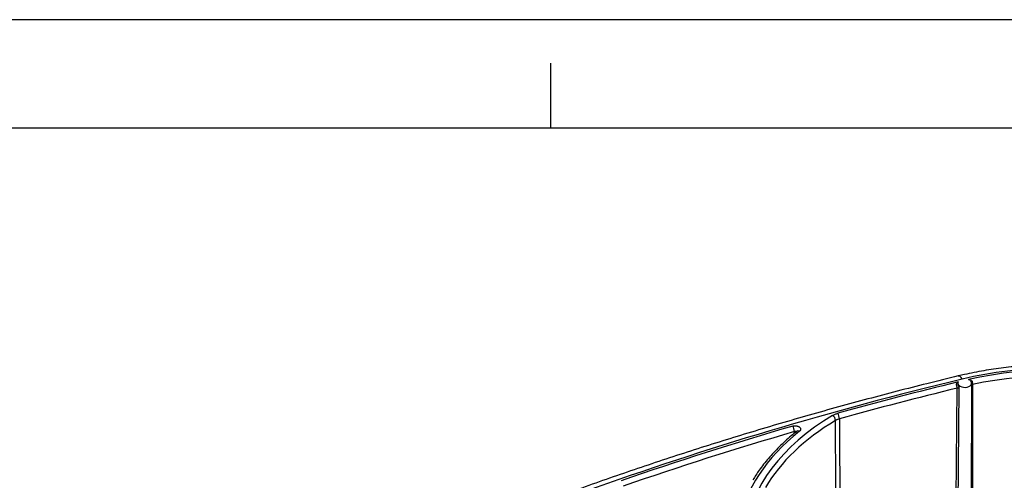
# Model space of a CAD drawing. Extents: x 2651 to 11825, y -3833 to 1075.
# Tile 149 of 256: x 3628 to 3718, y -386 to -343. Entities that reach past the tile are written whole.
import ezdxf

# ---------------------------------------------------------------- set-up
doc = ezdxf.new("R2010")
doc.units = 0
doc.header["$LTSCALE"] = 10
doc.layers.get('0').update_dxf_attribs({"linetype": 'CONTINUOUS'})
for name, color, linetype in [('1', 7, 'CONTINUOUS'), ('BOX', 4, 'CONTINUOUS'), ('DIM', 3, 'CONTINUOUS')]:
    doc.layers.add(name, color=color, linetype=linetype)

# ---------------------------------------------------------------- blocks, each defined once
blk = doc.blocks.new('dg')
at = {"color": 4}
blk.add_line((1026, 816), (1026, 810), dxfattribs=at)
at = {"layer": 'BOX', "color": 3}
for points in [[(0, 0), (1140, 0), (1140, 820), (0, 820)], [(10, 10), (1130, 10), (1130, 810), (10, 810)]]:
    blk.add_lwpolyline(points, close=True, dxfattribs=at)

msp = doc.modelspace()

# ---------------------------------------------------------------- linework, layer by layer
at = {"layer": '1', "color": 7, "linetype": 'Continuous'}
msp.add_line((3715.455, -396.044), (3715.48, -376.837), dxfattribs=at)
at = {"layer": '1', "color": 253, "linetype": 'Continuous'}
for centre, major_axis, ratio, start_param, end_param in [((3723.388, -390.281), (-23.875, 0.163), 0.620496, 3.675646, 5.093064), ((3723.388, -390.281), (23.62, -0.161), 0.620496, 1.176963, 1.929736), ((3807.421, -522.55), (-252.47, 1.726), 0.620496, 5.093064, 5.399821), ((3714.603, -377.662), (0.357, -1.482), 0.291371, 2.435796, 3.142114), ((3723.386, -390.579), (-23.239, 0.159), 0.620496, 4.318556, 5.060584), ((3807.421, -522.55), (252.214, -1.724), 0.620496, 1.953492, 2.001306), ((3807.419, -522.848), (-251.833, 1.722), 0.620496, 5.096053, 5.142899), ((3714.19, -377.375), (0.127, -0.001), 0.616231, 0.552858, 1.955854), ((3715.592, -377.044), (0.127, 0), 0.618271, 1.915054, 2.667247), ((3721.229, -391.772), (26.671, -0.182), 0.620496, 2.344651, 3.072067), ((3702.668, -380.106), (0.195, -0.327), 0.548082, 0.741962, 2.305777), ((3703.134, -379.911), (0.102, -0.367), 0.327277, 0.858779, 2.425212), ((3807.421, -522.55), (252.214, -1.724), 0.620496, 2.019456, 2.090122), ((3721.227, -392.068), (-26.29, 0.18), 0.620496, 5.486244, 5.941788), ((3698.983, -381.092), (-0.107, 0.366), 0.340157, 3.996142, 5.562575), ((3807.419, -522.848), (-251.833, 1.722), 0.620496, 5.161048, 5.231714), ((3721.229, -391.772), (-27.366, 0.187), 0.620496, 5.627733, 6.706968), ((3699.603, -381.572), (0.237, -0.298), 0.6217, 2.227185, 3.137278)]:
    msp.add_ellipse(centre, major_axis=major_axis, ratio=ratio, start_param=start_param, end_param=end_param, dxfattribs=at)
at = {"layer": '1', "color": 7, "linetype": 'Continuous'}
for centre, major_axis, ratio, start_param, end_param in [((3714.845, -376.834), (-0.635, 0.004), 0.620496, 3.563631, 4.151596), ((3714.121, -376.979), (-0.124, -0.03), 0.150287, 1.276501, 2.88311), ((3714.845, -376.834), (-0.635, 0.004), 0.620496, 6.024631, 6.607648), ((3714.845, -376.834), (-0.635, 0.004), 0.620496, 0.324462, 3.563631), ((3715.541, -376.645), (-0.121, -0.039), 0.128164, 6.686658, 7.572612)]:
    msp.add_ellipse(centre, major_axis=major_axis, ratio=ratio, start_param=start_param, end_param=end_param, dxfattribs=at)
for points, knots in [([(3745.092, -383.032), (3744.916, -382.845), (3744.397, -382.316), (3743.464, -381.479), (3742.254, -380.548), (3740.941, -379.678), (3739.532, -378.874), (3738.035, -378.14), (3736.46, -377.48), (3734.815, -376.896), (3733.109, -376.392), (3731.351, -375.969), (3729.552, -375.631), (3727.72, -375.377), (3725.865, -375.21), (3723.997, -375.13), (3722.125, -375.137), (3720.261, -375.232), (3718.413, -375.414), (3716.591, -375.682), (3715.208, -375.955), (3714.434, -376.135), (3714.246, -376.18)], [0, 0, 0, 0, 0.028459, 0.081302, 0.134252, 0.187324, 0.240459, 0.293613, 0.346754, 0.399868, 0.452949, 0.505997, 0.559015, 0.612007, 0.66498, 0.717944, 0.770904, 0.823871, 0.87685, 0.92985, 0.982879, 1, 1, 1, 1]), ([(3714.246, -376.18), (3713.28, -376.413), (3710.488, -377.098), (3705.9, -378.284), (3700.508, -379.771), (3695.173, -381.335), (3689.899, -382.977), (3684.689, -384.695), (3679.544, -386.488), (3674.469, -388.356), (3669.466, -390.297), (3664.537, -392.311), (3659.685, -394.396), (3654.914, -396.551), (3650.811, -398.497), (3648.309, -399.732), (3647.352, -400.211)], [0, 0, 0, 0, 0.040038, 0.116064, 0.192093, 0.268123, 0.344156, 0.420191, 0.496228, 0.572267, 0.648308, 0.724351, 0.800396, 0.876443, 0.952492, 1, 1, 1, 1]), ([(3715.183, -376.503), (3715.188, -376.503), (3715.192, -376.504), (3715.197, -376.504), (3715.201, -376.504), (3715.206, -376.505), (3715.217, -376.506), (3715.225, -376.507), (3715.249, -376.511), (3715.264, -376.514), (3715.296, -376.521), (3715.311, -376.525), (3715.342, -376.534), (3715.357, -376.539), (3715.375, -376.547), (3715.379, -376.549), (3715.386, -376.552), (3715.397, -376.557), (3715.408, -376.563), (3715.429, -376.575), (3715.442, -376.584), (3715.458, -376.596), (3715.461, -376.599), (3715.467, -376.604), (3715.47, -376.607), (3715.478, -376.616), (3715.484, -376.622), (3715.494, -376.634), (3715.498, -376.641), (3715.504, -376.651), (3715.506, -376.655), (3715.509, -376.662), (3715.511, -376.667), (3715.512, -376.671)], [0, 0, 0, 0, 0.015625, 0.015625, 0.03125, 0.0625, 0.0625, 0.125, 0.125, 0.25, 0.25, 0.375, 0.375, 0.5, 0.5, 0.53125, 0.53125, 0.5625, 0.625, 0.625, 0.75, 0.75, 0.78125, 0.78125, 0.8125, 0.8125, 0.875, 0.875, 0.9375, 0.9375, 0.96875, 0.96875, 1, 1, 1, 1]), ([(3714.09, -377.006), (3714.089, -377.002), (3714.088, -376.997), (3714.087, -376.99), (3714.086, -376.978), (3714.086, -376.967), (3714.086, -376.956), (3714.087, -376.951), (3714.087, -376.945), (3714.088, -376.94), (3714.09, -376.93), (3714.091, -376.923), (3714.097, -376.902), (3714.101, -376.889), (3714.108, -376.874), (3714.11, -376.869), (3714.113, -376.864), (3714.115, -376.86), (3714.119, -376.852), (3714.122, -376.846), (3714.133, -376.829), (3714.14, -376.819), (3714.156, -376.798), (3714.165, -376.789), (3714.178, -376.775), (3714.183, -376.771), (3714.192, -376.762), (3714.197, -376.757), (3714.206, -376.749), (3714.214, -376.743), (3714.222, -376.736), (3714.226, -376.733), (3714.231, -376.729)], [0, 0, 0, 0, 0.03125, 0.03125, 0.0625, 0.125, 0.125, 0.15625, 0.15625, 0.1875, 0.1875, 0.25, 0.25, 0.375, 0.375, 0.40625, 0.40625, 0.4375, 0.4375, 0.5, 0.5, 0.625, 0.625, 0.75, 0.75, 0.8125, 0.8125, 0.875, 0.875, 0.9375, 0.96875, 1, 1, 1, 1]), ([(3714.143, -377.302), (3714.143, -377.291), (3714.143, -377.269), (3714.14, -377.235), (3714.136, -377.211), (3714.133, -377.192), (3714.131, -377.186), (3714.129, -377.173), (3714.125, -377.155), (3714.118, -377.123), (3714.112, -377.097), (3714.108, -377.081), (3714.107, -377.077), (3714.105, -377.071), (3714.104, -377.067), (3714.102, -377.058), (3714.097, -377.038), (3714.093, -377.019), (3714.09, -377.006)], [0, 0, 0, 0, 0.125, 0.25, 0.375, 0.375, 0.4375, 0.4375, 0.5, 0.625, 0.75, 0.75, 0.78125, 0.78125, 0.8125, 0.8125, 0.875, 1, 1, 1, 1]), ([(3714.242, -376.956), (3714.245, -376.973), (3714.249, -376.99), (3714.255, -377.015), (3714.257, -377.023), (3714.26, -377.04), (3714.262, -377.049), (3714.267, -377.074), (3714.274, -377.107), (3714.28, -377.139), (3714.284, -377.163), (3714.285, -377.171), (3714.288, -377.187), (3714.289, -377.195), (3714.292, -377.219), (3714.295, -377.249), (3714.298, -377.293), (3714.299, -377.321), (3714.299, -377.335)], [0, 0, 0, 0, 0.125, 0.125, 0.1875, 0.1875, 0.25, 0.25, 0.375, 0.5, 0.5, 0.5625, 0.5625, 0.625, 0.625, 0.75, 0.875, 1, 1, 1, 1]), ([(3715.512, -376.67), (3715.516, -376.683), (3715.52, -376.696), (3715.525, -376.715), (3715.527, -376.722), (3715.529, -376.731), (3715.53, -376.736), (3715.531, -376.742), (3715.534, -376.758), (3715.539, -376.788), (3715.542, -376.814), (3715.544, -376.833), (3715.544, -376.84), (3715.545, -376.853), (3715.546, -376.859), (3715.547, -376.878), (3715.548, -376.903), (3715.549, -376.938), (3715.549, -376.96), (3715.549, -376.97)], [0, 0, 0, 0, 0.125, 0.125, 0.1875, 0.1875, 0.21875, 0.21875, 0.25, 0.375, 0.5, 0.5, 0.5625, 0.5625, 0.625, 0.625, 0.75, 0.875, 1, 1, 1, 1]), ([(3703.291, -380.126), (3703.258, -380.135), (3703.193, -380.155), (3703.101, -380.19), (3703.043, -380.217), (3703.001, -380.238), (3702.987, -380.245), (3702.959, -380.26), (3702.946, -380.267), (3702.933, -380.275)], [0, 0, 0, 0, 0.25, 0.5, 0.75, 0.75, 0.875, 0.875, 1, 1, 1, 1]), ([(3699.368, -381.275), (3699.192, -381.414), (3698.623, -381.878), (3697.728, -382.7), (3696.742, -383.758), (3695.937, -384.775), (3695.501, -385.448), (3695.325, -385.746)], [0, 0, 0, 0, 0.103546, 0.34114, 0.578688, 0.816042, 1, 1, 1, 1]), ([(3699.329, -381.371), (3699.329, -381.366), (3699.328, -381.362), (3699.327, -381.357), (3699.325, -381.353), (3699.324, -381.348), (3699.322, -381.344), (3699.319, -381.34), (3699.316, -381.336), (3699.312, -381.331), (3699.308, -381.327), (3699.305, -381.324), (3699.301, -381.321), (3699.296, -381.317), (3699.291, -381.314), (3699.284, -381.31), (3699.28, -381.308), (3699.276, -381.306), (3699.271, -381.305), (3699.263, -381.302), (3699.257, -381.3), (3699.247, -381.298), (3699.243, -381.297), (3699.237, -381.296), (3699.233, -381.295), (3699.223, -381.294), (3699.216, -381.294), (3699.202, -381.294), (3699.195, -381.294), (3699.181, -381.296), (3699.167, -381.299), (3699.153, -381.302), (3699.147, -381.305)], [0, 0, 0, 0, 0.083331, 0.083331, 0.124998, 0.124998, 0.166665, 0.166665, 0.249998, 0.249998, 0.291665, 0.291665, 0.333332, 0.333332, 0.416665, 0.416665, 0.458332, 0.458332, 0.499999, 0.499999, 0.583332, 0.583332, 0.624999, 0.624999, 0.666666, 0.666666, 0.749999, 0.749999, 0.833333, 0.833333, 0.916666, 1, 1, 1, 1])]:
    msp.add_open_spline(points, degree=3, knots=knots, dxfattribs=at)
at = {"layer": '1', "color": 253, "linetype": 'Continuous'}
for points, knots in [([(3713.972, -396.577), (3713.997, -393.769), (3714.053, -387.345), (3714.11, -380.92), (3714.143, -377.302)], [0, 0, 0, 0, 0.436977, 1, 1, 1, 1]), ([(3715.549, -376.97), (3715.548, -380.581), (3715.544, -386.929), (3715.539, -393.277), (3715.536, -396.015)], [0, 0, 0, 0, 0.568757, 1, 1, 1, 1]), ([(3698.985, -380.793), (3699.011, -380.785), (3699.064, -380.773), (3699.119, -380.767), (3699.155, -380.765), (3699.162, -380.764), (3699.176, -380.764), (3699.197, -380.763), (3699.219, -380.763), (3699.261, -380.765), (3699.289, -380.768), (3699.324, -380.773), (3699.33, -380.774), (3699.344, -380.776), (3699.365, -380.78), (3699.384, -380.785), (3699.424, -380.795), (3699.449, -380.803), (3699.479, -380.815), (3699.485, -380.817), (3699.497, -380.822), (3699.514, -380.83), (3699.53, -380.838), (3699.562, -380.856), (3699.581, -380.869), (3699.604, -380.886), (3699.608, -380.889), (3699.617, -380.897), (3699.629, -380.907), (3699.64, -380.919), (3699.661, -380.942), (3699.672, -380.958), (3699.684, -380.978), (3699.687, -380.983), (3699.691, -380.991), (3699.697, -381.004), (3699.701, -381.017), (3699.709, -381.043), (3699.711, -381.06), (3699.712, -381.082), (3699.712, -381.087), (3699.711, -381.095), (3699.71, -381.109), (3699.708, -381.122), (3699.701, -381.147), (3699.694, -381.164), (3699.683, -381.185), (3699.68, -381.189), (3699.675, -381.198), (3699.667, -381.21), (3699.658, -381.222), (3699.638, -381.245), (3699.623, -381.259), (3699.605, -381.273)], [0, 0, 0, 0, 0.0625, 0.125, 0.125, 0.140625, 0.140625, 0.15625, 0.1875, 0.1875, 0.25, 0.25, 0.265625, 0.265625, 0.28125, 0.3125, 0.3125, 0.375, 0.375, 0.390625, 0.390625, 0.40625, 0.4375, 0.4375, 0.5, 0.5, 0.515625, 0.515625, 0.53125, 0.5625, 0.5625, 0.625, 0.625, 0.640625, 0.640625, 0.65625, 0.6875, 0.6875, 0.75, 0.75, 0.765625, 0.765625, 0.78125, 0.8125, 0.8125, 0.875, 0.875, 0.890625, 0.890625, 0.90625, 0.9375, 0.9375, 1, 1, 1, 1])]:
    msp.add_open_spline(points, degree=3, knots=knots, dxfattribs=at)
for points in [[(3714.299, -377.335), (3714.238, -383.731), (3714.179, -390.127), (3714.121, -396.523)], [(3702.67, -379.808), (3702.704, -379.787), (3702.775, -379.748), (3702.888, -379.697), (3703.008, -379.651), (3703.092, -379.625), (3703.136, -379.613)], [(3703.291, -380.126), (3703.327, -386.749), (3703.364, -393.373), (3703.4, -399.996)], [(3703.046, -400.025), (3703.008, -393.442), (3702.97, -386.858), (3702.933, -380.275)], [(3699.142, -381.46), (3699.144, -381.408), (3699.145, -381.356), (3699.147, -381.305)]]:
    msp.add_open_spline(points, degree=3, dxfattribs=at)

# ---------------------------------------------------------------- block references
at = {"layer": 'DIM'}
msp.add_blockref('dg', (2650.684, -1163.358), dxfattribs=at)

doc.saveas('drawing.dxf')
